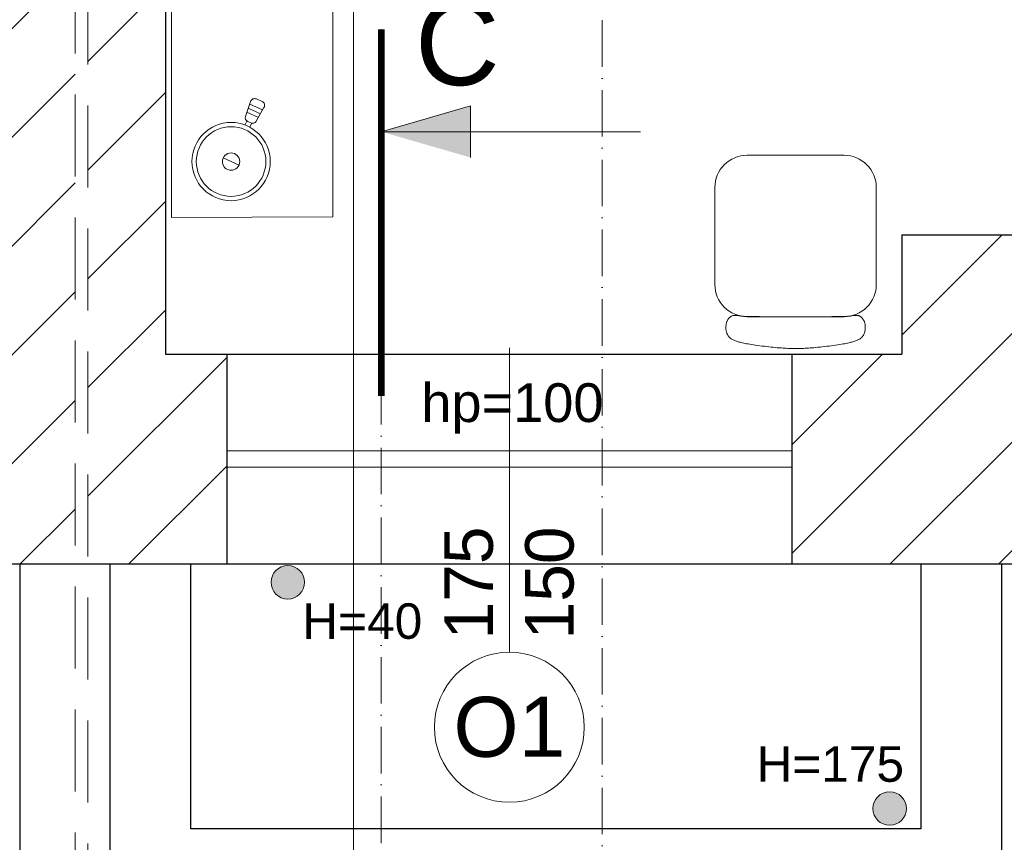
# Model space of a CAD drawing. Header units: millimetres. Extents: x 26866 to 1024070, y -428191 to 408885.
# Tile 128 of 248: x 190095 to 193144, y 387039 to 389588. Entities that reach past the tile are written whole.
import ezdxf

# ---------------------------------------------------------------- set-up
doc = ezdxf.new("R2010")
doc.units = ezdxf.units.MM
doc.header["$LTSCALE"] = 2
doc.linetypes.add('ACAD_ISO10W100', pattern=[18, 12, -3, 0, -3])
doc.linetypes.add('HIDDENX2', pattern=[19.05, 12.7, -6.35])
for name, color, linetype, lineweight in [('0_OPIS', 7, 'Continuous', 13), ('3DPLAN_A_OKNA', 153, 'Continuous', 5), ('3DPLAN_A_TABELKA POMIESZCZEŃ', 7, 'Continuous', 0), ('3DPLAN_A_WYSOKOŚCI ZMIANA', 144, 'HIDDENX2', 5), ('A_STOL_OPIS', 55, 'Continuous', 5), ('A_TXT', 7, 'Continuous', 0), ('A_ZESTAWIENIE STOLARKI', 3, 'Continuous', 15), ('Opisy', 7, 'Continuous', 13)]:
    doc.layers.add(name, color=color, linetype=linetype, lineweight=lineweight)
for name, color, linetype in [('3DPLAN_A_KRESKOWANIE 1', 253, 'Continuous'), ('3DPLAN_A_OPIS', 8, 'Continuous'), ('3DPLAN_K_DZIAŁOWA NISKIE', 134, 'Continuous'), ('3DPLAN_K_NOŚNA', 7, 'Continuous'), ('3DPLAN_K_OBRYS', 243, 'Continuous'), ('3DPLAN_K_OBRYS WIDOK', 242, 'Continuous'), ('A_SCHODY', 6, 'Continuous')]:
    doc.layers.add(name, color=color, linetype=linetype)
doc.layers.add('FURNITURE ZD 1 500', color=7, linetype='Continuous', lineweight=13, true_color=0x9fa8a5)
doc.styles.add('ARIAL', font='arial.ttf')
doc.styles.add('TABEL1', font='txt')

# ---------------------------------------------------------------- blocks, each defined once
blk = doc.blocks.new('S50')
at = {"lineweight": 9, "ltscale": 0.0235}
blk.add_lwpolyline([(-0.1399, 0.4996), (-0.1468, 0.4994), (-0.1525, 0.4992), (-0.1572, 0.499), (-0.161, 0.4988), (-0.164, 0.4985), (-0.1666, 0.4982), (-0.1687, 0.4979), (-0.1707, 0.4977), (-0.1726, 0.4974), (-0.1744, 0.4971), (-0.1761, 0.4968), (-0.1779, 0.4966), (-0.1796, 0.4964), (-0.1813, 0.4962), (-0.183, 0.4961), (-0.1847, 0.496), (-0.1863, 0.4959), (-0.188, 0.4959), (-0.1897, 0.496), (-0.1913, 0.4962), (-0.1929, 0.4964), (-0.1945, 0.4968), (-0.196, 0.4973), (-0.1975, 0.4978), (-0.199, 0.4985), (-0.2004, 0.4993), (-0.2017, 0.5002), (-0.203, 0.5012), (-0.2042, 0.5023), (-0.2054, 0.5035), (-0.2065, 0.5047), (-0.2076, 0.506), (-0.2086, 0.5074), (-0.2096, 0.5088), (-0.2105, 0.5103), (-0.2113, 0.5119), (-0.2121, 0.5136), (-0.2129, 0.5154), (-0.2135, 0.5173), (-0.2141, 0.5193), (-0.2146, 0.5215), (-0.2151, 0.5237), (-0.2154, 0.5261), (-0.2157, 0.5286), (-0.2159, 0.5312), (-0.2159, 0.5339), (-0.2158, 0.5365), (-0.2156, 0.5393), (-0.2153, 0.542), (-0.2148, 0.5447), (-0.2141, 0.5474), (-0.2134, 0.5501), (-0.2124, 0.5526), (-0.2113, 0.5551), (-0.2101, 0.5574), (-0.2087, 0.5596), (-0.2072, 0.5616), (-0.2055, 0.5635), (-0.2037, 0.5652), (-0.2017, 0.5667), (-0.1997, 0.5682), (-0.1975, 0.5695), (-0.1953, 0.5708), (-0.1931, 0.5719), (-0.1907, 0.573), (-0.1883, 0.574), (-0.1858, 0.575), (-0.1832, 0.5759), (-0.1805, 0.5768), (-0.1776, 0.5777), (-0.1746, 0.5785), (-0.1714, 0.5794), (-0.168, 0.5802), (-0.1644, 0.5811), (-0.1606, 0.5819), (-0.1564, 0.5828), (-0.152, 0.5836), (-0.1472, 0.5845), (-0.142, 0.5854), (-0.1364, 0.5863), (-0.1304, 0.5872), (-0.124, 0.5881), (-0.1174, 0.5891), (-0.1105, 0.59), (-0.1035, 0.5909), (-0.0965, 0.5917), (-0.0894, 0.5926), (-0.0825, 0.5934), (-0.0758, 0.5941), (-0.0692, 0.5948), (-0.0628, 0.5954), (-0.0567, 0.596), (-0.0508, 0.5965), (-0.0451, 0.597), (-0.0397, 0.5974), (-0.0346, 0.5977), (-0.0297, 0.5979), (-0.0251, 0.5981), (-0.0208, 0.5982), (-0.0166, 0.5983), (-0.0125, 0.5984), (-0.0085, 0.5984), (-0.0046, 0.5984), (-0.0007, 0.5984), (0.0033, 0.5984), (0.0073, 0.5984), (0.0114, 0.5984), (0.0156, 0.5983), (0.02, 0.5982), (0.0245, 0.5981), (0.0293, 0.5979), (0.0342, 0.5977), (0.0395, 0.5974), (0.045, 0.597), (0.0507, 0.5965), (0.0566, 0.596), (0.0628, 0.5954), (0.0692, 0.5948), (0.0758, 0.5941), (0.0825, 0.5934), (0.0894, 0.5926), (0.0965, 0.5917), (0.1035, 0.5909), (0.1105, 0.59), (0.1174, 0.5891), (0.124, 0.5881), (0.1304, 0.5872), (0.1364, 0.5863), (0.142, 0.5854), (0.1472, 0.5845), (0.152, 0.5836), (0.1564, 0.5828), (0.1606, 0.5819), (0.1644, 0.5811), (0.168, 0.5802), (0.1714, 0.5794), (0.1746, 0.5785), (0.1776, 0.5777), (0.1805, 0.5768), (0.1832, 0.5759), (0.1858, 0.575), (0.1883, 0.574), (0.1907, 0.573), (0.1931, 0.5719), (0.1953, 0.5708), (0.1975, 0.5695), (0.1997, 0.5682), (0.2017, 0.5667), (0.2037, 0.5652), (0.2055, 0.5635), (0.2072, 0.5616), (0.2087, 0.5596), (0.2101, 0.5574), (0.2113, 0.5551), (0.2124, 0.5526), (0.2134, 0.5501), (0.2141, 0.5474), (0.2148, 0.5447), (0.2153, 0.542), (0.2156, 0.5393), (0.2158, 0.5365), (0.2159, 0.5339), (0.2159, 0.5312), (0.2157, 0.5286), (0.2154, 0.5261), (0.2151, 0.5237), (0.2146, 0.5215), (0.2141, 0.5193), (0.2135, 0.5173), (0.2129, 0.5154), (0.2121, 0.5136), (0.2113, 0.5119), (0.2105, 0.5103), (0.2096, 0.5088), (0.2086, 0.5074), (0.2076, 0.506), (0.2065, 0.5047), (0.2054, 0.5035), (0.2042, 0.5023), (0.203, 0.5012), (0.2017, 0.5002), (0.2004, 0.4993), (0.199, 0.4985), (0.1975, 0.4978), (0.196, 0.4973), (0.1945, 0.4968), (0.1929, 0.4964), (0.1913, 0.4962), (0.1897, 0.496), (0.188, 0.4959), (0.1863, 0.4959), (0.1847, 0.496), (0.183, 0.4961), (0.1813, 0.4962), (0.1796, 0.4964), (0.1779, 0.4966), (0.1761, 0.4968), (0.1744, 0.4971), (0.1726, 0.4974), (0.1707, 0.4977), (0.1687, 0.4979), (0.1666, 0.4982), (0.164, 0.4985), (0.161, 0.4988), (0.1572, 0.499), (0.1525, 0.4992), (0.1468, 0.4994), (0.1399, 0.4996), (0.1316, 0.4997), (0.1222, 0.4998), (0.1118, 0.4999), (0.1005, 0.5), (0.0886, 0.5), (0.0762, 0.5), (0.0635, 0.5), (0.0507, 0.5), (0.038, 0.5), (0.0253, 0.5), (0.0126, 0.5), (0, 0.5), (-0.0126, 0.5), (-0.0253, 0.5), (-0.038, 0.5), (-0.0507, 0.5), (-0.0635, 0.5), (-0.0762, 0.5), (-0.0886, 0.5), (-0.1005, 0.5), (-0.1118, 0.4999), (-0.1222, 0.4998), (-0.1316, 0.4997)], close=True, dxfattribs=at)
blk.add_lwpolyline([(-0.25, 0.1), (-0.25, 0.4, -0.414214), (-0.15, 0.5), (0.15, 0.5, -0.414214), (0.25, 0.4), (0.25, 0.1, -0.414214), (0.15, 0), (-0.15, 0, -0.414214)], format="xyb", close=True, dxfattribs=at)
blk = doc.blocks.new('31380106')
blk.add_line((-0.02, 0), (0.02, 0))
for radius in [0.09, 0.08, 0.02]:
    blk.add_circle((0, 0), radius)
blk = doc.blocks.new('kondygnacja -1')
at = {"layer": '3DPLAN_A_KRESKOWANIE 1'}
h = blk.add_hatch(dxfattribs=at)
h.set_pattern_fill('ANSI31', color=256, scale=7.5, style=0)
h.set_pattern_definition([(45, (23044.838, -26883.88), (-16.83798, 16.83798), [])])
h.paths.add_polyline_path([(31677.49, -24430.84), (30214.87, -24430.84), (30214.87, -24470.84), (30429.61, -24470.84), (30429.61, -24477.84), (30447.61, -24477.84), (30447.61, -24818.84), (30476.61, -24818.84), (30476.61, -24470.84), (31012.61, -24470.84), (31012.61, -24478.84), (31079.61, -24478.84), (31079.61, -24470.84), (31638.61, -24470.84), (31638.61, -25036.84), (31079.61, -25036.84), (31079.61, -25028.84), (31012.61, -25028.84), (31012.61, -25036.84), (30611.38, -25036.84), (30611.38, -25072.84), (31023.61, -25072.84), (31034.61, -25082.84), (31034.61, -25330.84), (31023.61, -25340.84), (30831.4, -25340.84, -0.038531), (30832.58, -25356.18), (30832.58, -25371.84), (31079.61, -25371.84), (31079.61, -25072.84), (31638.61, -25072.84), (31638.61, -25943.84), (30832.58, -25943.84), (30832.58, -26009.84), (31677.49, -26009.84)])
h.paths.add_polyline_path([(30682.61, -26009.84), (30832.58, -26009.84), (30832.58, -25943.84), (30760.61, -25943.84), (30760.61, -25454.67), (30735.61, -25464.58), (30735.61, -25943.84), (30682.61, -25943.84)])
h.paths.add_polyline_path([(30679.61, -25371.84), (30735.61, -25371.84), (30735.61, -25464.58), (30760.61, -25454.67), (30760.61, -25371.84), (30832.58, -25371.84), (30832.58, -25356.18, 0.038531), (30831.4, -25340.84), (30679.61, -25340.84)])
h.paths.add_polyline_path([(30355.83, -25371.84), (30425.61, -25371.84), (30425.61, -25379.84), (30463.61, -25379.84), (30463.61, -25424.74), (30471.61, -25424.74), (30471.61, -25395.84), (30533.61, -25395.84), (30533.61, -25371.84), (30576.61, -25371.84), (30576.61, -25341.84), (30472.61, -25341.84), (30472.61, -25326.84), (30427.61, -25326.84), (30427.61, -25341.84), (30355.83, -25341.84)])
h.paths.add_polyline_path([(30456.61, -25936.84), (30425.61, -25936.84), (30425.61, -25945.84), (30380.61, -25945.84), (30380.61, -26009.84), (30512.61, -26009.84), (30512.61, -25943.84), (30466.61, -25943.84), (30466.61, -25712.84), (30456.61, -25712.84)])
h.paths.add_polyline_path([(28888.61, -25941.84), (28888.61, -26009.84), (29013.61, -26009.84), (29013.61, -25941.84)])
h.paths.add_polyline_path([(28591.17, -26009.84), (28591.17, -25944.84), (28547.61, -25944.84), (28547.61, -26009.84)])
h.paths.add_polyline_path([(28624.61, -25870.53), (28654.8, -25870.53), (28654.8, -25924.53), (28624.61, -25924.53), (28624.61, -25944.84), (28591.17, -25944.84), (28591.17, -26009.84), (28713.61, -26009.84), (28713.61, -25941.84), (28672.61, -25941.84), (28672.61, -25932.84), (28657.61, -25932.84), (28657.61, -25716.84), (28624.61, -25716.84)])
h.paths.add_polyline_path([(28372.61, -25944.84), (28328.61, -25944.84), (28328.61, -25907.84), (28282.61, -25907.84), (28282.61, -25944.84), (28248.61, -25944.84), (28248.61, -26009.84), (28372.61, -26009.84)])
h.paths.add_polyline_path([(28092.61, -25563.84), (28054.61, -25563.84), (28054.61, -25383.84), (28067.6, -25383.84), (28067.61, -25375.84), (28340.61, -25375.84), (28340.61, -25341.84), (28070.61, -25341.84), (28070.61, -25332.84), (28030.61, -25332.84), (28030.61, -25395.6), (28048.71, -25395.6), (28048.71, -25449.6), (28030.61, -25449.6), (28030.61, -26009.84), (28073.61, -26009.84), (28073.61, -25944.84), (28054.61, -25944.84), (28054.61, -25668.84), (28092.61, -25668.84)])
h.paths.add_polyline_path([(27949.61, -25495.75), (27949.61, -25507.75), (27983.29, -25507.75), (27983.29, -25521.75), (27949.61, -25521.75), (27949.61, -25531.84), (27999.61, -25531.84), (27999.61, -25934.84), (27982.61, -25934.84), (27982.61, -25942.84), (27947.61, -25942.84), (27947.61, -26009.84), (28026.62, -26009.84), (28026.62, -25449.6), (27999.61, -25449.6), (27999.61, -25463.84), (27949.61, -25463.84), (27949.61, -25481.75), (27983.29, -25481.75), (27983.29, -25495.75)])
h.paths.add_polyline_path([(27982.61, -25361.84), (27952.61, -25361.84), (27952.61, -25332.84), (28026.62, -25332.84), (28026.62, -25395.6), (27999.61, -25395.6), (27999.61, -25377.84), (27982.61, -25377.84)])
h.paths.add_polyline_path([(26818.61, -25892.84), (26781.49, -25892.84), (26781.49, -26009.84), (26894.54, -26009.84), (26894.54, -25942.84), (26830.61, -25942.84), (26830.61, -25930.84), (26818.61, -25930.84)])
h.paths.add_polyline_path([(26894.54, -26009.84), (27115.94, -26009.84), (27115.94, -25942.84), (26894.54, -25942.84)])
h.paths.add_polyline_path([(27115.94, -25942.84), (27115.94, -26009.84), (27466.61, -26009.84), (27466.61, -25942.84), (27427.61, -25942.84), (27427.61, -25933.84), (27384.61, -25933.84), (27384.61, -25942.84)])
h.paths.add_polyline_path([(27641.61, -25942.84), (27641.61, -26009.84), (27802.61, -26009.84), (27802.61, -25942.84)])
h.paths.add_polyline_path([(30621.1, -25040.47), (30688.37, -25040.47), (30688.37, -25072.87), (30621.1, -25072.87)], flags=24)
at = {"layer": 'A_TXT', "ltscale": 0.2}
h = blk.add_hatch(color=256, dxfattribs=at)
h.paths.add_polyline_path([(28149.04, -25875.94), (28121.47, -25875.94), (28149.04, -25867.95)])
h.paths.add_polyline_path([(28149.04, -25883.92), (28121.47, -25875.94), (28149.04, -25875.94)])
at = {"layer": 'Opisy', "ltscale": 0.5}
h = blk.add_hatch(color=256, dxfattribs=at)
h.dxf.hatch_style = 1
h.paths.add_polyline_path([(28090.95, -26020.46), (28090.95, -26010.56, 0.73336)])
h.paths.add_polyline_path([(28090.95, -26010.56), (28090.95, -26020.46, 0.076465), (28092.51, -26020.7, 1.165591)])
h = blk.add_hatch(color=256, dxfattribs=at)
h.dxf.hatch_style = 1
h.paths.add_polyline_path([(28277.32, -26090.54), (28277.32, -26080.64, 0.73336)])
h.paths.add_polyline_path([(28277.32, -26080.64), (28277.32, -26090.54, 0.076465), (28278.88, -26090.78, 1.165591)])
at = {"layer": '3DPLAN_A_OKNA'}
for p, q in [((28073.61, -25974.84), (28248.61, -25974.84)), ((28073.61, -25979.84), (28248.61, -25979.84))]:
    blk.add_line(p, q, dxfattribs=at)
at = {"layer": '3DPLAN_A_WYSOKOŚCI ZMIANA'}
for p, q in [((28026.62, -26232.7), (28026.62, -23962.87)), ((28030.61, -23962.87), (28030.61, -26232.7))]:
    blk.add_line(p, q, dxfattribs=at)
at = {"layer": '3DPLAN_K_DZIAŁOWA NISKIE'}
blk.add_line((28073.61, -25944.84), (28248.61, -25944.84), dxfattribs=at)
at = {"layer": '3DPLAN_K_NOŚNA'}
for p, q in [((28054.61, -25668.84), (28054.61, -25944.84)), ((28282.61, -25907.84), (28282.61, -25944.84)), ((28282.61, -25907.84), (28328.61, -25907.84)), ((28054.61, -25944.84), (28073.61, -25944.84)), ((28073.61, -25944.84), (28073.61, -26009.84)), ((28248.61, -25944.84), (28248.61, -26009.84)), ((28248.61, -25944.84), (28282.61, -25944.84))]:
    blk.add_line(p, q, dxfattribs=at)
at = {"layer": '3DPLAN_K_OBRYS'}
for p, q in [((27947.61, -26009.84), (28073.61, -26009.84)), ((28248.61, -26009.84), (28372.61, -26009.84))]:
    blk.add_line(p, q, dxfattribs=at)
at = {"layer": '3DPLAN_K_OBRYS WIDOK'}
blk.add_line((28073.61, -26009.84), (28248.61, -26009.84), dxfattribs=at)
at = {"layer": 'A_SCHODY'}
for p, q in [((28009.49, -26009.84), (28009.49, -26283.84)), ((28037.49, -26117.84), (28037.49, -26009.84)), ((28062.49, -26091.84), (28062.49, -26009.84)), ((28288.49, -26009.84), (28288.49, -26091.84)), ((28313.49, -26009.84), (28313.49, -26117.84)), ((28288.49, -26091.84), (28062.49, -26091.84))]:
    blk.add_line(p, q, dxfattribs=at)
at = {"layer": 'A_STOL_OPIS'}
blk.add_line((28161.11, -26037.19), (28161.11, -25942.84), dxfattribs=at)
at = {"layer": 'A_TXT', "linetype": 'ACAD_ISO10W100', "ltscale": 0.6}
for p, q in [((28189.82, -25214.73), (28189.82, -26313.18)), ((28121.47, -25844.19), (28121.47, -26313.18))]:
    blk.add_line(p, q, dxfattribs=at)
at = {"layer": 'A_TXT', "ltscale": 0.2}
for p, q in [((28121.47, -25875.94), (28149.04, -25867.95)), ((28149.04, -25867.95), (28149.04, -25875.94)), ((28121.47, -25875.94), (28201.73, -25875.94)), ((28149.04, -25883.92), (28149.04, -25875.94))]:
    blk.add_line(p, q, dxfattribs=at)
at = {"layer": 'A_TXT', "lineweight": 35, "ltscale": 0.2, "const_width": 2}
blk.add_lwpolyline([(28121.47, -25844.19), (28121.47, -25957.8)], dxfattribs=at)
at = {"layer": 'A_ZESTAWIENIE STOLARKI', "ltscale": 0.25}
blk.add_circle((28161.11, -26060.41), 23.22, dxfattribs=at)
at = {"layer": 'FURNITURE ZD 1 500', "lineweight": 0}
for p, q in [((28079.37, -25871.22), (28080.96, -25866.64)), ((28084.72, -25869.21), (28080.71, -25867.38)), ((28082.79, -25865.81), (28084.54, -25866.6)), ((28083.39, -25871.53), (28079.83, -25869.91)), ((28084.05, -25870.37), (28080.27, -25868.64)), ((28085.13, -25868.49), (28082.71, -25872.69)), ((28079.25, -25873.88), (28079.8, -25872.67)), ((28081.02, -25873.23), (28080.09, -25872.8)), ((28080.76, -25874.57), (28081.31, -25873.36))]:
    blk.add_line(p, q, dxfattribs=at)
at = {"layer": 'FURNITURE ZD 1 500'}
blk.add_lwpolyline([(28106.45, -25902.36), (28056.45, -25902.56), (28056.45, -25752.36), (28106.45, -25752.36)], close=True, dxfattribs=at)
at = {"layer": 'FURNITURE ZD 1 500', "lineweight": 0}
for centre, start, end in [((28082.24, -25867.02), 65.4613, 163.5914), ((28084.01, -25867.77), 327.3312, 65.4613), ((28080.65, -25871.59), 163.5914, 245.4613), ((28081.57, -25872.02), 245.4613, 327.3312)]:
    blk.add_arc(centre, 1.33, start, end, dxfattribs=at)
at = {"layer": 'Opisy', "ltscale": 0.5}
blk.add_line((28112.85, -25598.78), (28112.85, -26285.41), dxfattribs=at)
for centre in [(28092.51, -26015.51), (28278.88, -26085.59)]:
    blk.add_circle(centre, 5.19, dxfattribs=at)
at = {"layer": 'FURNITURE ZD 1 500', "lineweight": 0, "xscale": 134.6710823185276, "yscale": 134.6710823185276, "zscale": 134.6710823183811, "rotation": 155.4613033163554}
blk.add_blockref('31380106', (28074.95, -25885.19), dxfattribs=at)
at = {"layer": 'FURNITURE ZD 1 500', "extrusion": (1.54228e-17, 1.54228e-17, -1), "xscale": -100, "yscale": 100, "zscale": -100, "rotation": 180}
blk.add_blockref('S50', (-28249.75, -25883.24), dxfattribs=at)
at = {"layer": '3DPLAN_A_OPIS', "color": 1, "lineweight": 30, "style": 'ARIAL'}
for tag, p in [('PRZESUNIĘCIE_WEJŚCIA', (27655.16, -24535.33)), ('WYŁĄCZONE', (27007.18, -24723.98)), ('Z_OPRACOWANIA', (26996.84, -24746.42)), ('WYŁĄCZONE', (30803.05, -24760.87)), ('Z_OPRACOWANIA', (30792.71, -24783.3)), ('WYŁĄCZONE', (28894.9, -24826.59)), ('Z_OPRACOWANIA', (28884.56, -24849.03)), ('POWIĘKSZENIE_WEJŚCIA', (28313.68, -25144.41)), ('POWIĘKSZENIE_WEJŚCIA', (29600.62, -25191.36)), ('POWIĘKSZENIE_WEJŚCIA', (28011.45, -25235.42)), ('WYŁĄCZONE', (29754.42, -25678.17)), ('Z_OPRACOWANIA', (29744.08, -25700.6)), ('WYJŚCIE_EWAKUACYJNE', (27763.79, -26106.07))]:
    blk.add_attdef(tag, p, '', height=12, dxfattribs=at)
at = {"layer": '3DPLAN_A_OPIS', "color": 0, "lineweight": 30, "style": 'ARIAL'}
for tag, p in [('UGUL_1', (29350.3, -24586.01)), ('UGUL_2', (29622.92, -24586.01)), ('UGUL_3', (29833.15, -24586.01))]:
    blk.add_attdef(tag, p, '', height=12, dxfattribs=at)
at = {"layer": '3DPLAN_A_TABELKA POMIESZCZEŃ', "color": 7, "ltscale": 0.5, "char_height": 11, "width": 59.2068, "attachment_point": 1, "style": 'ARIAL'}
for s, insert in [('H=40', (28096.98, -26022.03)), ('H=175', (28237.64, -26066.3))]:
    blk.add_mtext(s, dxfattribs=dict(at, insert=insert))
at = {"layer": '3DPLAN_A_TABELKA POMIESZCZEŃ', "ltscale": 0.5, "style": 'ARIAL'}
for tag, p in [('KURTYNA', (27861.91, -26064.85)), ('POWIETRZNA', (27861.91, -26084.56))]:
    blk.add_attdef(tag, p, '', height=12, dxfattribs=at)
at = {"layer": 'A_STOL_OPIS', "ltscale": 0.2, "insert": (28161.11, -26015.72), "char_height": 15, "attachment_point": 5, "rotation": 90, "style": 'TABEL1'}
blk.add_mtext_dynamic_manual_height_columns('\\pxqc;{\\fArial|b0|i0|c238|p34;175\\P150}', width=72.9007, gutter_width=100, heights=[0], dxfattribs=at)
at = {"layer": 'A_TXT', "ltscale": 0.2, "insert": (28131.88, -25861.89), "char_height": 26, "width": 72.9007, "attachment_point": 7, "style": 'TABEL1'}
blk.add_mtext('{\\fArial|b0|i0|c238|p34;C}', dxfattribs=at)
at = {"layer": 'A_ZESTAWIENIE STOLARKI', "ltscale": 0.2, "style": 'TABEL1'}
for s, insert, char_height, attachment_point in [('\\pxqc;{\\fArial|b0|i0|c238|p34;hp=100}', (28125.61, -25953.87), 12, 1), ('{\\fArial|b0|i0|c238|p34;O1}', (28161.11, -26060.41), 18.59, 5)]:
    blk.add_mtext_dynamic_manual_height_columns(s, width=72.9007, gutter_width=100, heights=[0], dxfattribs=dict(at, insert=insert, char_height=char_height, attachment_point=attachment_point))

msp = doc.modelspace()

# ---------------------------------------------------------------- block references
at = {"layer": '0_OPIS', "xscale": 10, "yscale": 10, "zscale": 10}
msp.add_blockref('kondygnacja -1', (-90000, 648000), dxfattribs=at)

doc.saveas('drawing.dxf')
